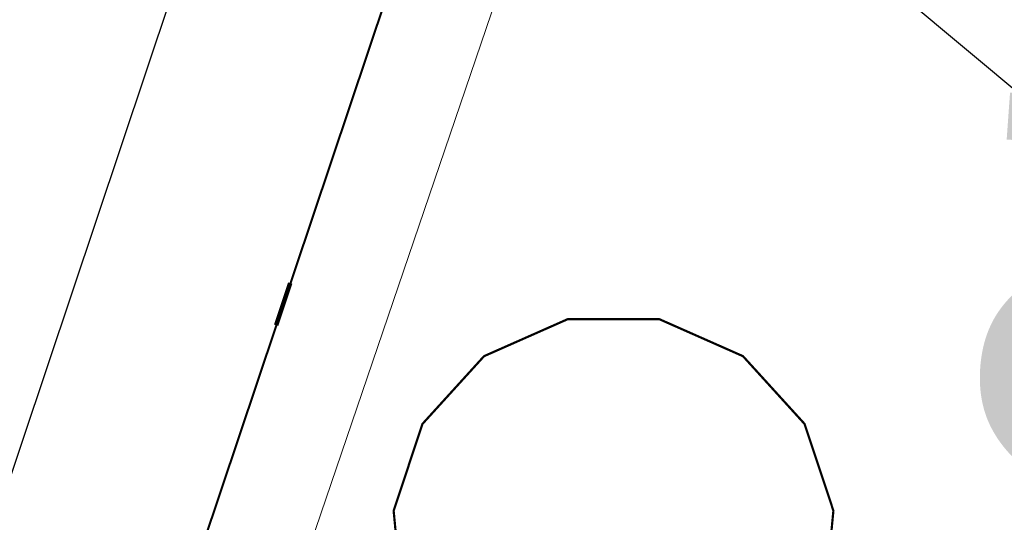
# Model space of a CAD drawing. Header units: metres. Extents: x 6599773 to 13199707, y 5688499 to 11377233.
# Tile 73 of 256: x 6599921.61 to 6599923.84, y 5688753.14 to 5688754.28. Entities that reach past the tile are written whole.
import ezdxf
from ezdxf import colors
from ezdxf.entities.mleader import LeaderData, LeaderLine
from ezdxf.math import Vec2, Vec3

# ---------------------------------------------------------------- set-up
doc = ezdxf.new("R2010")
doc.units = ezdxf.units.M
doc.header["$MEASUREMENT"] = 0
for name, pattern in [('1', [0]), ('9', [1, 0, -1]), ('BTO', [0]), ('BUF', [0]), ('UPT', [0])]:
    doc.linetypes.add(name, pattern=pattern)
doc.layers.get('0').update_dxf_attribs({"linetype": 'CONTINUOUS', "lineweight": 5})
for name, color, linetype, lineweight in [('_kolor chodnik', 50, '1', 0), ('_kolor zjazdy kostka', 7, '1', 0), ('_kolor ścieżka', 10, '1', 0), ('_linie rozgran', 100, '9', 90), ('_opis drzewa', 7, 'BUF', 25), ('_opiskd', 14, 'CONTINUOUS', 15), ('_row', 150, 'CONTINUOUS', 30), ('OTZ_L_1', 7, 'CONTINUOUS', 5), ('UTTPOM_L_0', 30, 'UPT', 9)]:
    doc.layers.add(name, color=color, linetype=linetype, lineweight=lineweight)
doc.layers.add('_kolor jezdnia', color=7, linetype='1', lineweight=0, true_color=0x00dbdb)
doc.layers.add('_podział mój', color=7, linetype='BTO', lineweight=40, true_color=0xdb70ff)
doc.styles.add('opis drzewa', font='ARIALN.TTF', dxfattribs={"width": 0.7, "height": 1.6})
pattern_1 = [(45, (0, 0), (-0.1767766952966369, 0.1767766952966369), []), (135, (0, 0), (-0.1767766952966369, -0.1767766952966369), [])]

# ---------------------------------------------------------------- blocks, each defined once
blk = doc.blocks.new('_Dot')
at = {"color": 0, "linetype": 'ByBlock', "lineweight": -2}
blk.add_line((-0.5, 0), (-1, 0), dxfattribs=at)
at = {"color": 0, "linetype": 'ByBlock', "const_width": 0.5}
blk.add_lwpolyline([(-0.25, 0, 1), (0.25, 0, 1)], format="xyb", close=True, dxfattribs=at)
blk = doc.blocks.new('2_OTZK')
at = {"color": 7, "const_width": 0.005000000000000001}
blk.add_lwpolyline([(-1.372308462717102, -1.335238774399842), (-1.473808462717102, -1.154938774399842), (-1.493508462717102, -0.9491387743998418), (-1.428308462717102, -0.7528387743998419), (-1.289208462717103, -0.5997387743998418), (-1.100108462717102, -0.5160387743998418), (-0.8933084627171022, -0.5160387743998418), (-0.7042084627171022, -0.5997387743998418), (-0.5651084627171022, -0.7528387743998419), (-0.4999084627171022, -0.9491387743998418), (-0.5196084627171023, -1.154938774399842), (-0.6211084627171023, -1.335238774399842)], dxfattribs=at)

msp = doc.modelspace()

# ---------------------------------------------------------------- hatches: boundary and pattern name
at = {"layer": '_kolor chodnik'}
h = msp.add_hatch(dxfattribs=at)
h.set_pattern_fill('ANSI37', color=256, scale=2)
h.set_pattern_definition(pattern_1)
h.paths.add_polyline_path([(6599849.938171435, 5688542.085872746), (6599852.232147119, 5688548.938742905), (6599853.573135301, 5688548.489851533), (6599853.827082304, 5688549.248475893), (6599851.793849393, 5688549.929093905), (6599849.895278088, 5688548.982823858), (6599847.823506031, 5688542.793750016)])
edge = h.paths.add_edge_path()
edge.add_line((6600018.106075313, 5689087.454911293), (6600022.42781917, 5689091.229234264))
edge.add_line((6600022.42781917, 5689091.229234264), (6600020.233254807, 5689093.742094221))
edge.add_line((6600020.233254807, 5689093.742094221), (6600017.159471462, 5689091.057656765))
edge.add_arc((6600023.275194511, 5689085.3851404), 8.341433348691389, 137.1531559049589, 148.8016577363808)
edge.add_line((6600016.140105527, 5689089.706021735), (6600018.106075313, 5689087.454911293))
h.paths.add_polyline_path([(6600038.501784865, 5689187.592294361), (6600037.906968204, 5689187.700586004), (6600037.63829624, 5689186.224843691), (6600038.240083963, 5689186.115282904)])
h.paths.add_polyline_path([(6600069.098302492, 5689360.276020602), (6600068.321239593, 5689360.413462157), (6600068.064048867, 5689358.936495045), (6600068.836639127, 5689358.799546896)])
h.paths.add_polyline_path([(6600082.393785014, 5689362.950258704), (6600082.941124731, 5689366.103121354), (6600081.481377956, 5689366.361351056), (6600080.923159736, 5689363.210828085)])
h.paths.add_polyline_path([(6600074.022236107, 5689388.065861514), (6600072.983907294, 5689388.249860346), (6600072.723374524, 5689386.77253894), (6600073.760538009, 5689386.588865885)])
h.paths.add_polyline_path([(6600105.613104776, 5689486.405659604), (6600106.749499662, 5689489.711933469), (6600105.298891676, 5689490.233346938), (6600104.143487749, 5689486.917306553)], flags=17)
h.paths.add_polyline_path([(6600132.519778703, 5689678.737346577), (6600131.761827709, 5689678.896110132), (6600131.444670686, 5689677.429261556), (6600132.212256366, 5689677.269208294)])
h.paths.add_polyline_path([(6600156.649397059, 5689798.7449027), (6600156.48800471, 5689797.958860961), (6600157.450195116, 5689797.757316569), (6600157.615023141, 5689798.542205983)])
h.paths.add_polyline_path([(6600189.055358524, 5689948.643107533), (6600187.902868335, 5689948.884512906), (6600187.600024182, 5689947.417400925), (6600188.748131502, 5689947.176379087)])
edge = h.paths.add_edge_path()
edge.add_line((6600204.459383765, 5690032.969035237), (6600204.153258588, 5690031.227801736))
edge.add_arc((6600202.328347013, 5690027.299936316), 4.331100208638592, 41.85300125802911, 65.08011549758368, ccw=False)
edge.add_arc((6600032.90393149, 5690051.979071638), 174.020003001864, 352.8070218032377, 353.495463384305)
edge.add_arc((6600202.372679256, 5690027.343587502), 5.999999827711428, 55.12102442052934, 69.64815978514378)
edge = h.paths.add_edge_path()
edge.add_line((6600205.046027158, 5690040.265402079), (6600204.972740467, 5690038.483452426))
edge.add_arc((6600203.986269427, 5690044.401803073), 5.999999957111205, 279.4630688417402, 294.9140560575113)
edge.add_line((6600206.513819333, 5690038.960158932), (6600206.607027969, 5690041.030672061))
edge.add_arc((6600203.986269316, 5690044.401803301), 4.270000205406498, 284.3702444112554, 307.86193139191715, ccw=False)
edge = h.paths.add_edge_path()
edge.add_arc((6600203.547470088, 5690044.558759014), 6.446878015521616, 324.4350091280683, 356.2013368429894, ccw=False)
edge.add_arc((6600203.986269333, 5690044.401803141), 6.00000007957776, 323.2169970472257, 357.4193489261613)
h.paths.add_polyline_path([(6600208.910055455, 5690121.713696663), (6600208.146285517, 5690121.748120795), (6600207.125602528, 5690121.794124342), (6600209.971605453, 5690121.665851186)])
edge = h.paths.add_edge_path()
edge.add_line((6600238.769818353, 5690481.648294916), (6600240.338176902, 5690490.873746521))
edge.add_line((6600240.338176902, 5690490.873746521), (6600241.251295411, 5690510.829461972))
edge.add_line((6600241.251295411, 5690510.829461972), (6600239.524022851, 5690510.928942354))
edge.add_line((6600239.524022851, 5690510.928942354), (6600238.633343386, 5690491.167757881))
edge.add_line((6600238.633343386, 5690491.167757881), (6600234.579716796, 5690467.661262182))
edge.add_line((6600234.579716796, 5690467.661262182), (6600234.449796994, 5690464.966873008))
edge.add_arc((6600242.443669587, 5690464.607462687), 8.00194818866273, 177.4256738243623, 268.2543056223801)
edge.add_line((6600242.199903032, 5690456.609228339), (6600242.216657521, 5690457.359274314))
edge.add_line((6600242.216657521, 5690457.359274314), (6600242.305257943, 5690458.836738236))
edge.add_arc((6600242.444504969, 5690464.607952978), 5.772894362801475, 177.0298084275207, 268.6178439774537, ccw=False)
edge.add_line((6600236.679365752, 5690464.907083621), (6600236.951876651, 5690470.95443634))
edge.add_line((6600236.951876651, 5690470.95443634), (6600238.150786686, 5690478.210832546))
edge.add_line((6600238.150786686, 5690478.210832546), (6600238.769818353, 5690481.648294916))
h.paths.add_polyline_path([(6600238.769818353, 5690481.648294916), (6600238.150786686, 5690478.210832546), (6600239.670056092, 5690477.930590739), (6600240.266710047, 5690481.376366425)], flags=17)
edge = h.paths.add_edge_path()
edge.add_line((6600223.366500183, 5690460.339976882), (6600223.276803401, 5690457.948865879))
edge.add_arc((6600221.105749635, 5690465.64864014), 7.999999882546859, 285.7465040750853, 299.8464885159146)
edge.add_line((6600225.08717264, 5690458.709744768), (6600225.240084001, 5690461.623695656))
edge.add_arc((6600221.105749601, 5690465.648640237), 5.769999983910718, 293.06724420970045, 315.7681070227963, ccw=False)
edge = h.paths.add_edge_path()
edge.add_arc((6600220.025145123, 5690444.676291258), 5.77000016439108, 37.996647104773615, 59.94382588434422, ccw=False)
edge.add_line((6600224.572175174, 5690448.22839199), (6600224.817793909, 5690451.081798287))
edge.add_arc((6600220.025145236, 5690444.676291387), 7.999999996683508, 53.19588653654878, 68.15166733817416)
edge.add_line((6600223.00235276, 5690452.101669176), (6600222.91504296, 5690449.670427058))
edge = h.paths.add_edge_path()
edge.add_arc((6600221.105749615, 5690465.648640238), 7.999999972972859, 328.0222308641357, 357.0132597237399)
edge.add_line((6600229.094882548, 5690465.23180147), (6600229.218816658, 5690467.593604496))
edge.add_line((6600229.218816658, 5690467.593604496), (6600228.218919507, 5690467.645774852))
edge.add_line((6600228.218919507, 5690467.645774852), (6600227.891778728, 5690461.411918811))
h.paths.add_polyline_path([(6600200.980142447, 5690012.236744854), (6600202.31727834, 5690011.956662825), (6600202.522293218, 5690012.935421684), (6600201.182321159, 5690013.216097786)])
h.paths.add_polyline_path([(6600196.457878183, 5689983.98337835), (6600195.202332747, 5689984.246370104), (6600194.899091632, 5689982.777335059), (6600196.150355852, 5689982.515240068)])
edge = h.paths.add_edge_path()
edge.add_line((6600112.305909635, 5689517.99101877), (6600112.691041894, 5689519.807934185))
edge.add_line((6600112.691041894, 5689519.807934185), (6600113.245521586, 5689522.423769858))
edge.add_line((6600113.245521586, 5689522.423769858), (6600111.553124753, 5689522.782507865))
edge.add_line((6600111.553124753, 5689522.782507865), (6600107.405864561, 5689503.217226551))
edge.add_line((6600107.405864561, 5689503.217226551), (6600099.494506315, 5689480.361667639))
edge.add_line((6600099.494506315, 5689480.361667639), (6600099.182814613, 5689478.891218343))
edge.add_arc((6600107.008997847, 5689477.232359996), 8.000059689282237, 168.0325629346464, 257.7529108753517)
edge.add_line((6600105.311960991, 5689469.414366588), (6600105.784990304, 5689471.593619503))
edge.add_arc((6600107.008927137, 5689477.232314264), 5.769999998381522, 168.0321375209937, 257.7533362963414, ccw=False)
edge.add_line((6600101.364343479, 5689478.42879883), (6600101.647245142, 5689479.76342708))
edge.add_line((6600101.647245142, 5689479.76342708), (6600104.143487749, 5689486.917306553))
edge.add_line((6600104.143487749, 5689486.917306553), (6600105.298891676, 5689490.233346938))
edge.add_line((6600105.298891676, 5689490.233346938), (6600108.240043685, 5689498.809726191))
edge.add_line((6600108.240043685, 5689498.809726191), (6600112.305909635, 5689517.99101877))
h.paths.add_polyline_path([(6600136.009573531, 5689645.499114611), (6600138.333647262, 5689645.012304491), (6600138.661671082, 5689646.578318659), (6600134.869459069, 5689647.372651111)])
at = {"layer": '_kolor jezdnia'}
h = msp.add_hatch(dxfattribs=at)
h.set_pattern_fill('ANSI37', color=256, scale=2.2)
h.set_pattern_definition([(311.9999999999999, (0, 0), (0.2043648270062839, 0.1840109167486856), []), (41.99999999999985, (0, 0), (-0.1840109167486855, 0.2043648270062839), [])])
edge = h.paths.add_edge_path()
edge.add_line((6599833.066047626, 5688539.933393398), (6599850.649511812, 5688527.983462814))
edge.add_arc((6599857.337592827, 5688536.653968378), 10.95025544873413, 169.5012687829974, 232.3548431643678, ccw=False)
edge.add_arc((6599858.085851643, 5688536.618142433), 11.69295282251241, 162.2507788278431, 169.9967502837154, ccw=False)
edge.add_line((6599846.949484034, 5688540.182754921), (6599847.823506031, 5688542.793750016))
edge.add_line((6599847.823506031, 5688542.793750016), (6599849.895278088, 5688548.982823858))
edge.add_line((6599849.895278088, 5688548.982823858), (6599852.434748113, 5688556.56906746))
edge.add_line((6599852.434748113, 5688556.56906746), (6599928.48625871, 5688783.760284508))
edge.add_line((6599928.48625871, 5688783.760284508), (6599931.025728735, 5688791.34652811))
edge.add_line((6599931.025728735, 5688791.34652811), (6599996.657773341, 5688987.411326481))
edge.add_line((6599996.657773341, 5688987.411326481), (6599999.197243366, 5688994.997570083))
edge.add_line((6599999.197243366, 5688994.997570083), (6600021.930100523, 5689062.908193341))
edge.add_line((6600021.930100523, 5689062.908193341), (6600017.620224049, 5689067.371531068))
edge.add_line((6600017.620224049, 5689067.371531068), (6600016.714558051, 5689064.654078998))
edge.add_line((6600016.714558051, 5689064.654078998), (6600012.423620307, 5689051.835617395))
edge.add_line((6600012.423620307, 5689051.835617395), (6600009.884150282, 5689044.249373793))
edge.add_line((6600009.884150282, 5689044.249373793), (6599977.53516164, 5688947.612159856))
edge.add_line((6599977.53516164, 5688947.612159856), (6599974.995691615, 5688940.025916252))
edge.add_line((6599974.995691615, 5688940.025916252), (6599942.096912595, 5688841.746295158))
edge.add_line((6599942.096912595, 5688841.746295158), (6599939.557442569, 5688834.160051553))
edge.add_line((6599939.557442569, 5688834.160051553), (6599882.679288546, 5688664.246042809))
edge.add_line((6599882.679288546, 5688664.246042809), (6599880.139818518, 5688656.659799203))
edge.add_line((6599880.139818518, 5688656.659799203), (6599852.464543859, 5688573.984527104))
edge.add_line((6599852.464543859, 5688573.984527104), (6599842.470137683, 5688544.127903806))
edge.add_arc((6599835.706422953, 5688546.652910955), 7.219660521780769, 248.54809133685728, 339.52856074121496, ccw=False)
h.paths.add_polyline_path([(6600044.653202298, 5689172.271628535), (6600046.276244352, 5689181.431901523), (6600047.759199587, 5689189.801539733), (6600051.0603021, 5689208.432603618), (6600052.368792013, 5689215.817578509), (6600054.808584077, 5689229.587499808), (6600056.11707399, 5689236.972474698), (6600057.346666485, 5689243.912161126), (6600058.655146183, 5689251.297078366), (6600058.831439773, 5689252.292060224), (6600060.098987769, 5689259.445963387), (6600060.139929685, 5689259.677035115), (6600061.407468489, 5689266.830886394), (6600072.329030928, 5689328.470998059), (6600073.637511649, 5689335.855921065), (6600077.337304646, 5689356.73715072), (6600078.820259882, 5689365.106788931), (6600081.142794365, 5689378.214921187), (6600082.53851694, 5689386.092227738), (6600095.187867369, 5689457.483787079), (6600091.082877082, 5689465.8405575), (6600089.043088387, 5689454.328211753), (6600087.870641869, 5689447.711051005), (6600087.560133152, 5689445.958573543), (6600086.562151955, 5689440.326076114), (6600082.433200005, 5689417.022719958), (6600080.95024477, 5689408.65308175), (6600077.202698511, 5689387.502337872), (6600075.719743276, 5689379.132699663), (6600073.469199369, 5689366.430874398), (6600071.986244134, 5689358.061236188), (6600069.986864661, 5689346.776955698), (6600068.591142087, 5689338.899649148), (6600065.559290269, 5689321.78820693), (6600064.163567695, 5689313.91090038), (6600059.719426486, 5689288.828650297), (6600058.323703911, 5689280.951343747), (6600057.563846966, 5689276.662793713), (6600056.168124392, 5689268.785487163), (6600054.804920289, 5689261.091711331), (6600053.409197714, 5689253.214404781), (6600053.264817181, 5689252.399536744), (6600051.869094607, 5689244.522230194), (6600051.183555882, 5689240.653124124), (6600049.787833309, 5689232.775817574), (6600046.593849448, 5689214.749319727), (6600045.198126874, 5689206.872013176), (6600044.41754409, 5689202.466488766), (6600042.934588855, 5689194.096850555), (6600036.429952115, 5689157.38538759), (6600034.94699688, 5689149.01574938), (6600030.579776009, 5689124.367629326), (6600027.529365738, 5689107.151445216), (6600024.895072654, 5689094.014582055), (6600030.583685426, 5689094.264316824), (6600032.945013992, 5689106.191885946), (6600043.170247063, 5689163.901990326)])
edge = h.paths.add_edge_path()
edge.add_line((6600111.106812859, 5689535.144351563), (6600111.256844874, 5689535.85214863))
edge.add_line((6600111.256844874, 5689535.85214863), (6600112.915748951, 5689543.678261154))
edge.add_line((6600112.915748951, 5689543.678261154), (6600117.304772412, 5689564.384094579))
edge.add_line((6600117.304772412, 5689564.384094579), (6600119.067357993, 5689572.699339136))
edge.add_line((6600119.067357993, 5689572.699339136), (6600120.087667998, 5689577.512794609))
edge.add_line((6600120.087667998, 5689577.512794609), (6600121.64289057, 5689584.849775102))
edge.add_line((6600121.64289057, 5689584.849775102), (6600128.436769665, 5689616.900852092))
edge.add_line((6600128.436769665, 5689616.900852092), (6600129.991992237, 5689624.237832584))
edge.add_line((6600129.991992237, 5689624.237832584), (6600132.660554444, 5689636.827148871))
edge.add_line((6600132.660554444, 5689636.827148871), (6600133.208838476, 5689639.444704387))
edge.add_line((6600133.208838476, 5689639.444704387), (6600134.848957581, 5689647.274775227))
edge.add_line((6600134.848957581, 5689647.274775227), (6600138.97649476, 5689666.979995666))
edge.add_line((6600138.97649476, 5689666.979995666), (6600140.51410642, 5689674.320687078))
edge.add_line((6600140.51410642, 5689674.320687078), (6600145.209128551, 5689696.735129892))
edge.add_line((6600145.209128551, 5689696.735129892), (6600146.746740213, 5689704.075821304))
edge.add_line((6600146.746740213, 5689704.075821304), (6600151.462308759, 5689726.588354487))
edge.add_line((6600151.462308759, 5689726.588354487), (6600152.999920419, 5689733.929045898))
edge.add_line((6600152.999920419, 5689733.929045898), (6600155.244070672, 5689744.642813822))
edge.add_line((6600155.244070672, 5689744.642813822), (6600156.781682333, 5689751.983505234))
edge.add_line((6600156.781682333, 5689751.983505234), (6600161.635515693, 5689775.156126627))
edge.add_line((6600161.635515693, 5689775.156126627), (6600163.378142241, 5689783.475576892))
edge.add_line((6600163.378142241, 5689783.475576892), (6600163.850769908, 5689785.731942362))
edge.add_line((6600163.850769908, 5689785.731942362), (6600167.028500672, 5689800.90270461))
edge.add_line((6600167.028500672, 5689800.90270461), (6600179.490888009, 5689860.399222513))
edge.add_line((6600179.490888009, 5689860.399222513), (6600181.233514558, 5689868.718672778))
edge.add_line((6600181.233514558, 5689868.718672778), (6600181.84713393, 5689871.648144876))
edge.add_line((6600181.84713393, 5689871.648144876), (6600183.38474559, 5689878.988836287))
edge.add_line((6600183.38474559, 5689878.988836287), (6600184.935818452, 5689886.393792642))
edge.add_line((6600184.935818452, 5689886.393792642), (6600186.575937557, 5689894.223863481))
edge.add_line((6600186.575937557, 5689894.223863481), (6600194.051338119, 5689929.912074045))
edge.add_line((6600194.051338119, 5689929.912074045), (6600195.691457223, 5689937.742144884))
edge.add_line((6600195.691457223, 5689937.742144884), (6600202.915799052, 5689972.231779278))
edge.add_line((6600202.915799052, 5689972.231779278), (6600204.555918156, 5689980.061850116))
edge.add_line((6600204.555918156, 5689980.061850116), (6600206.062781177, 5689987.255744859))
edge.add_line((6600206.062781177, 5689987.255744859), (6600207.702900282, 5689995.085815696))
edge.add_line((6600207.702900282, 5689995.085815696), (6600210.232559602, 5690007.162628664))
edge.add_line((6600210.232559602, 5690007.162628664), (6600211.694938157, 5690014.144150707))
edge.add_arc((6600028.177652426, 5690052.584442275), 187.5000004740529, 348.1696294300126, 357.4195276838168)
edge.add_line((6600215.487522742, 5690044.142720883), (6600208.310270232, 5690026.480446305))
edge.add_arc((6600032.903933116, 5690051.97907145), 177.2500013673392, 348.1696294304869, 351.7289130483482, ccw=False)
edge.add_line((6600206.38894146, 5690015.640182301), (6600205.966941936, 5690013.625519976))
edge.add_line((6600205.966941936, 5690013.625519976), (6600204.326822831, 5690005.795449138))
edge.add_line((6600204.326822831, 5690005.795449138), (6600197.076961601, 5689971.183982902))
edge.add_line((6600197.076961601, 5689971.183982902), (6600195.334335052, 5689962.864532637))
edge.add_line((6600195.334335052, 5689962.864532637), (6600193.44722506, 5689953.855305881))
edge.add_line((6600193.44722506, 5689953.855305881), (6600191.909227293, 5689946.512771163))
edge.add_line((6600191.909227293, 5689946.512771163), (6600185.49684423, 5689915.899498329))
edge.add_line((6600185.49684423, 5689915.899498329), (6600183.856521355, 5689908.068454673))
edge.add_line((6600183.856521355, 5689908.068454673), (6600182.066605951, 5689899.523243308))
edge.add_line((6600182.066605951, 5689899.523243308), (6600180.32407057, 5689891.204228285))
edge.add_line((6600180.32407057, 5689891.204228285), (6600174.320344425, 5689862.541919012))
edge.add_line((6600174.320344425, 5689862.541919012), (6600172.577809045, 5689854.222903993))
edge.add_line((6600172.577809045, 5689854.222903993), (6600163.663810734, 5689811.666703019))
edge.add_line((6600163.663810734, 5689811.666703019), (6600162.023782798, 5689803.837067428))
edge.add_line((6600162.023782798, 5689803.837067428), (6600160.924220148, 5689798.587659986))
edge.add_line((6600160.924220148, 5689798.587659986), (6600159.279208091, 5689790.734229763))
edge.add_line((6600159.279208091, 5689790.734229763), (6600157.107250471, 5689780.365115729))
edge.add_line((6600157.107250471, 5689780.365115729), (6600155.462238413, 5689772.511685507))
edge.add_line((6600155.462238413, 5689772.511685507), (6600153.380318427, 5689762.572418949))
edge.add_line((6600153.380318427, 5689762.572418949), (6600151.735124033, 5689754.718118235))
edge.add_line((6600151.735124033, 5689754.718118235), (6600148.586504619, 5689739.686336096))
edge.add_line((6600148.586504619, 5689739.686336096), (6600146.885007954, 5689731.563243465))
edge.add_line((6600146.885007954, 5689731.563243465), (6600141.75088822, 5689707.052510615))
edge.add_line((6600141.75088822, 5689707.052510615), (6600140.110896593, 5689699.223048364))
edge.add_line((6600140.110896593, 5689699.223048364), (6600133.483561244, 5689667.583574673))
edge.add_line((6600133.483561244, 5689667.583574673), (6600131.860394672, 5689659.834436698))
edge.add_line((6600131.860394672, 5689659.834436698), (6600131.740984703, 5689659.26436315))
edge.add_line((6600131.740984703, 5689659.26436315), (6600130.117814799, 5689651.515209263))
edge.add_line((6600130.117814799, 5689651.515209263), (6600127.278733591, 5689637.961189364))
edge.add_line((6600127.278733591, 5689637.961189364), (6600126.924568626, 5689636.290366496))
edge.add_line((6600126.924568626, 5689636.290366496), (6600125.166244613, 5689627.995226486))
edge.add_line((6600125.166244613, 5689627.995226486), (6600118.009503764, 5689594.232298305))
edge.add_line((6600118.009503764, 5689594.232298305), (6600116.251179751, 5689585.937158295))
edge.add_line((6600116.251179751, 5689585.937158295), (6600113.665314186, 5689573.737975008))
edge.add_line((6600113.665314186, 5689573.737975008), (6600111.898534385, 5689565.402943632))
edge.add_line((6600111.898534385, 5689565.402943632), (6600104.889982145, 5689532.33911599))
edge.add_line((6600104.889982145, 5689532.33911599), (6600103.226635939, 5689524.492047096))
edge.add_line((6600103.226635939, 5689524.492047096), (6600096.623876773, 5689493.342605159))
edge.add_line((6600096.623876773, 5689493.342605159), (6600094.968986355, 5689485.53542763))
edge.add_line((6600094.968986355, 5689485.53542763), (6600094.300101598, 5689482.379870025))
edge.add_line((6600094.300101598, 5689482.379870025), (6600099.182814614, 5689478.891218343))
edge.add_line((6600099.182814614, 5689478.891218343), (6600099.494506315, 5689480.361667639))
edge.add_line((6600099.494506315, 5689480.361667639), (6600111.106812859, 5689535.144351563))
edge = h.paths.add_edge_path()
edge.add_arc((6600239.213891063, 5690851.4003676), 10.0000000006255, -2.8342403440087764, 76.13703556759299, ccw=False)
edge.add_line((6600249.201658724, 5690850.905901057), (6600249.082723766, 5690848.503524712))
edge.add_line((6600249.082723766, 5690848.503524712), (6600247.016487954, 5690806.767468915))
edge.add_line((6600247.016487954, 5690806.767468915), (6600246.092398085, 5690789.152178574))
edge.add_line((6600246.092398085, 5690789.152178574), (6600233.768116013, 5690572.015170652))
edge.add_line((6600233.768116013, 5690572.015170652), (6600228.959056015, 5690465.29620206))
edge.add_line((6600228.959056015, 5690465.29620206), (6600234.588724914, 5690465.017134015))
edge.add_line((6600234.588724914, 5690465.017134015), (6600239.26254019, 5690571.767576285))
edge.add_line((6600239.26254019, 5690571.767576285), (6600252.505038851, 5690806.400146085))
edge.add_line((6600252.505038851, 5690806.400146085), (6600254.569211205, 5690848.094521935))
edge.add_arc((6600262.559425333, 5690847.6989487), 7.999999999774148, 76.13703557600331, 177.1657596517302, ccw=False)
edge.add_line((6600264.476229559, 5690855.465921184), (6600241.609896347, 5690861.109083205))
edge = h.paths.add_edge_path()
edge.add_line((6600250.031475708, 5690451.625307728), (6600250.231741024, 5690455.772579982))
edge.add_line((6600250.231741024, 5690455.772579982), (6600246.257763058, 5690456.417303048))
edge.add_line((6600246.257763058, 5690456.417303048), (6600242.171761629, 5690456.61060902))
edge.add_arc((6600242.563100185, 5690464.586983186), 7.985968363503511, 176.9123644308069, 267.1911945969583, ccw=False)
edge.add_line((6600234.588724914, 5690465.017134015), (6600228.959056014, 5690465.29620206))
edge.add_arc((6600220.965133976, 5690465.657286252), 8.002072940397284, 267.8289300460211, 357.413716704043, ccw=False)
edge.add_line((6600220.661989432, 5690457.660957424), (6600212.406915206, 5690458.119572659))
edge.add_line((6600212.406915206, 5690458.119572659), (6600208.431872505, 5690457.817501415))
edge.add_line((6600208.431872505, 5690457.817501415), (6600208.233912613, 5690454.548331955))
edge.add_line((6600208.233912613, 5690454.548331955), (6600212.129565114, 5690453.127270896))
edge.add_line((6600212.129565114, 5690453.127270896), (6600218.640548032, 5690452.76554962))
edge.add_line((6600218.640548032, 5690452.76554962), (6600216.486747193, 5690452.885205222))
edge.add_line((6600216.486747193, 5690452.885205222), (6600220.46890539, 5690452.663974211))
edge.add_arc((6600220.025145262, 5690444.676291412), 7.999999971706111, -0.3386579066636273, 86.8201700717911, ccw=False)
edge.add_line((6600228.025005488, 5690444.629006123), (6600227.803602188, 5690439.649256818))
edge.add_line((6600227.803602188, 5690439.649256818), (6600226.885525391, 5690435.936828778))
edge.add_line((6600226.885525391, 5690435.936828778), (6600225.534849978, 5690405.967249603))
edge.add_line((6600225.534849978, 5690405.967249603), (6600226.115199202, 5690402.187514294))
edge.add_line((6600226.115199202, 5690402.187514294), (6600213.445139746, 5690121.008786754))
edge.add_line((6600213.445139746, 5690121.008786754), (6600213.352800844, 5690118.960058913))
edge.add_line((6600213.352800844, 5690118.960058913), (6600209.980184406, 5690044.131649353))
edge.add_arc((6600203.986269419, 5690044.401803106), 5.999999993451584, 257.4162346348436, 357.41934921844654, ccw=False)
edge.add_line((6600202.679069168, 5690038.545931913), (6600201.589735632, 5690033.666039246))
edge.add_line((6600201.589735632, 5690033.666039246), (6600203.67987942, 5690033.199458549))
edge.add_arc((6600202.372679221, 5690027.343587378), 5.999999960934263, -8.27108729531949, 77.41623506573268, ccw=False)
edge.add_line((6600208.310270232, 5690026.480446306), (6600215.487522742, 5690044.142720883))
edge.add_line((6600215.487522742, 5690044.142720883), (6600216.199687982, 5690059.944661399))
edge.add_line((6600216.199687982, 5690059.944661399), (6600216.537356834, 5690067.437056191))
edge.add_line((6600216.537356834, 5690067.437056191), (6600223.893528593, 5690230.66011469))
edge.add_line((6600223.893528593, 5690230.66011469), (6600224.231197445, 5690238.152509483))
edge.add_line((6600224.231197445, 5690238.152509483), (6600233.507835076, 5690443.987992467))
edge.add_arc((6600241.499722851, 5690443.627812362), 7.999999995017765, 87.29208981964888, 177.4195277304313, ccw=False)
edge.add_line((6600241.877677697, 5690451.618879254), (6600246.021541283, 5690451.422886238))
edge.add_line((6600246.021541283, 5690451.422886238), (6600246.427694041, 5690451.443388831))
edge.add_line((6600246.427694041, 5690451.443388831), (6600246.793970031, 5690451.461878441))
edge.add_line((6600246.793970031, 5690451.461878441), (6600250.031475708, 5690451.625307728))
edge = h.paths.add_edge_path()
edge.add_line((6600007.33756506, 5689086.20374581), (6600006.980466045, 5689080.740822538))
edge.add_line((6600006.980466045, 5689080.740822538), (6600007.229745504, 5689080.720859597))
edge.add_line((6600007.229745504, 5689080.720859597), (6600008.093335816, 5689080.601653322))
edge.add_line((6600008.093335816, 5689080.601653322), (6600008.702681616, 5689080.53831051))
edge.add_arc((6600008.140193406, 5689070.554142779), 9.999999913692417, -18.557800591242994, 86.77547804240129, ccw=False)
edge.add_line((6600017.620224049, 5689067.371531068), (6600021.930100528, 5689062.908193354))
edge.add_arc((6599734.83819726, 5689159.011261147), 302.7499967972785, 341.4922000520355, 343.8640860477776)
edge.add_arc((6600034.895369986, 5689072.315877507), 9.581213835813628, 98.63328270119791, 164.5273290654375, ccw=False)
edge.add_line((6600033.457137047, 5689081.788529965), (6600033.832640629, 5689081.798737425))
edge.add_line((6600033.832640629, 5689081.798737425), (6600034.422462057, 5689082.05700874))
edge.add_line((6600034.422462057, 5689082.05700874), (6600036.833623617, 5689082.139040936))
edge.add_line((6600036.833623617, 5689082.139040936), (6600036.730225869, 5689087.148851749))
edge.add_line((6600036.730225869, 5689087.148851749), (6600036.579860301, 5689087.134303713))
edge.add_arc((6600036.479565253, 5689093.136286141), 6.002820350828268, 169.1687651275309, 270.9573417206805, ccw=False)
edge.add_line((6600030.583685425, 5689094.264316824), (6600024.895072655, 5689094.014582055))
edge.add_arc((6600015.200558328, 5689096.162123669), 9.929528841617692, 271.0943432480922, 347.5094668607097, ccw=False)
edge.add_arc((6600014.909438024, 5689089.646776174), 3.446070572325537, 264.4236009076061, 278.0194998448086, ccw=False)
edge.add_line((6600014.574573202, 5689086.217014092), (6600014.299554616, 5689086.232508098))
edge.add_line((6600014.299554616, 5689086.232508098), (6600010.474232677, 5689086.448019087))
edge.add_line((6600010.474232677, 5689086.448019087), (6600007.33756506, 5689086.20374581))
edge = h.paths.add_edge_path()
edge.add_line((6600105.490725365, 5689463.953528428), (6600106.927559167, 5689464.047234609))
edge.add_line((6600106.927559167, 5689464.047234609), (6600107.835, 5689468.66))
edge.add_line((6600107.835, 5689468.66), (6600105.311960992, 5689469.414366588))
edge.add_arc((6600107.008997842, 5689477.232359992), 8.000059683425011, 168.0325628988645, 257.7529109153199, ccw=False)
edge.add_line((6600099.182814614, 5689478.891218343), (6600094.300101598, 5689482.379870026))
edge.add_arc((6600586.245114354, 5689378.10423892), 502.8750369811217, 168.032376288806, 169.9522165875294)
edge.add_line((6600091.082877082, 5689465.8405575), (6600095.187867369, 5689457.483787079))
edge.add_arc((6600103.06517392, 5689456.088064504), 8.000000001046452, 77.7533362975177, 169.9524553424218, ccw=False)
edge.add_line((6600104.762140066, 5689463.906012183), (6600105.490725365, 5689463.953528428))
at = {"layer": '_kolor zjazdy kostka'}
h = msp.add_hatch(dxfattribs=at)
h.set_pattern_fill('ANSI37', color=256, scale=2)
h.set_pattern_definition(pattern_1)
h.paths.add_polyline_path([(6600244.137440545, 5690813.934732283), (6600242.369522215, 5690814.022127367), (6600242.097568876, 5690808.528921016), (6600243.865482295, 5690808.44142671)])
h.paths.add_polyline_path([(6600247.012128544, 5690806.679412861), (6600247.44273645, 5690815.377295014), (6600247.393289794, 5690814.378518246), (6600247.113277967, 5690808.722537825)])
h.paths.add_polyline_path([(6600242.297085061, 5690788.088808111), (6600240.958726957, 5690788.155683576), (6600240.648818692, 5690782.664569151), (6600241.987258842, 5690782.599147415)])
h.paths.add_polyline_path([(6600245.558275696, 5690780.919298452), (6600246.037231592, 5690789.405686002), (6600244.985820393, 5690788.453468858), (6600244.612601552, 5690781.981345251)])
h.paths.add_polyline_path([(6600241.348405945, 5690723.711515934), (6600242.272017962, 5690722.691689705), (6600242.749709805, 5690731.155680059), (6600241.698138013, 5690730.203317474), (6600241.472690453, 5690726.27550499)])
h.paths.add_polyline_path([(6600225.772794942, 5690394.589141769), (6600224.731429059, 5690393.637598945), (6600224.461246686, 5690387.644646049), (6600225.412923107, 5690386.603142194)])
h.paths.add_polyline_path([(6600223.012390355, 5690333.280720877), (6600223.372595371, 5690341.272607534), (6600222.32835346, 5690340.318436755), (6600222.058239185, 5690334.324941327)])
h.paths.add_polyline_path([(6600215.496388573, 5690166.390602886), (6600215.856593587, 5690174.382489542), (6600214.812834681, 5690173.428760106), (6600214.542018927, 5690167.435062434)])
h.paths.add_polyline_path([(6600212.446537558, 5690121.053392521), (6600213.399499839, 5690120.010473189), (6600213.788744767, 5690128.503024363), (6600212.745135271, 5690127.54943145)])
h.paths.add_polyline_path([(6600209.977420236, 5690121.665589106), (6600210.225142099, 5690127.162117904), (6600207.346107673, 5690127.291879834), (6600207.119593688, 5690121.794395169)])
h.paths.add_polyline_path([(6600207.950178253, 5690070.725854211), (6600204.880846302, 5690070.828947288), (6600204.643784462, 5690065.333808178), (6600207.702521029, 5690065.204598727)])
h.paths.add_polyline_path([(6600200.981479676, 5690012.236464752), (6600199.969248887, 5690007.339980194), (6600201.282587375, 5690007.064882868), (6600202.31726072, 5690011.956666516)])
h.paths.add_polyline_path([(6600193.613960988, 5689970.406358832), (6600192.398010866, 5689970.660657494), (6600191.286205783, 5689965.274578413), (6600192.486379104, 5689965.023185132)])
h.paths.add_polyline_path([(6600189.061271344, 5689948.671423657), (6600189.984133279, 5689953.050774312), (6600188.818902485, 5689953.32186217), (6600187.908781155, 5689948.91282903)])
h.paths.add_polyline_path([(6600180.976201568, 5689915.317449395), (6600179.952861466, 5689910.421322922), (6600181.008474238, 5689910.200199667), (6600182.033843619, 5689915.09540201)])
h.paths.add_polyline_path([(6600176.508279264, 5689893.538690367), (6600177.476023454, 5689893.335973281), (6600178.603605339, 5689898.719146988), (6600177.636002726, 5689898.922290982)])
h.paths.add_polyline_path([(6600179.28182965, 5689859.401159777), (6600180.522246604, 5689860.211927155), (6600181.057490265, 5689860.561775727), (6600183.598022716, 5689860.029600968), (6600184.726606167, 5689865.412570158), (6600182.186324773, 5689865.943033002), (6600181.604764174, 5689866.832779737), (6600181.024456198, 5689867.720610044)])
h.paths.add_polyline_path([(6600160.20081012, 5689810.862606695), (6600159.232772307, 5689811.065842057), (6600158.207991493, 5689806.171529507), (6600159.17573568, 5689805.968812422)])
h.paths.add_polyline_path([(6600156.493917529, 5689797.987177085), (6600155.463416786, 5689793.068691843), (6600156.431160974, 5689792.865974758), (6600157.461419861, 5689797.784520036)])
edge = h.paths.add_edge_path()
edge.add_arc((6600173.111981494, 5689800.679690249), 5.999999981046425, 204.6731153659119, 239.5411154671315, ccw=False)
edge.add_arc((6600173.162096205, 5689800.685330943), 6.047914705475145, 168.3203586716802, 204.5234866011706, ccw=False)
edge.add_line((6600167.239404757, 5689801.909666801), (6600163.65166784, 5689784.781499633))
edge.add_arc((6600169.524220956, 5689783.551410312), 5.999999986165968, 139.2146049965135, 168.1696294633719, ccw=False)
edge.add_arc((6600169.524220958, 5689783.551410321), 5.999999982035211, 96.80962310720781, 139.2146050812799, ccw=False)
edge.add_line((6600168.81279652, 5689789.509083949), (6600170.070461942, 5689795.507731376))
h.paths.add_polyline_path([(6600163.526364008, 5689776.866746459), (6600166.051243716, 5689776.337874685), (6600167.179826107, 5689781.720838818), (6600164.653945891, 5689782.24992016), (6600163.941148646, 5689783.340449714), (6600163.493329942, 5689784.025580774), (6600161.750703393, 5689775.706130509), (6600162.438017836, 5689776.155376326)])
h.paths.add_polyline_path([(6600152.614191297, 5689774.643430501), (6600153.639138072, 5689779.536616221), (6600152.646757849, 5689779.74492896), (6600151.646447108, 5689774.846147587)])
h.paths.add_polyline_path([(6600150.121074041, 5689767.466820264), (6600148.177624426, 5689758.167954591), (6600149.115997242, 5689757.971390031), (6600151.066362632, 5689767.268392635)])
h.paths.add_polyline_path([(6600142.970741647, 5689739.332500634), (6600141.888449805, 5689734.142420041), (6600144.036614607, 5689733.695518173), (6600145.123068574, 5689738.882330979)])
h.paths.add_polyline_path([(6600136.256357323, 5689701.052153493), (6600137.154085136, 5689700.864096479), (6600138.287960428, 5689706.274871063), (6600137.38649247, 5689706.464182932)])
h.paths.add_polyline_path([(6600130.081494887, 5689667.099389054), (6600129.212847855, 5689667.281639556), (6600128.083282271, 5689661.898895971), (6600128.953953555, 5689661.716447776)])
h.paths.add_polyline_path([(6600128.397394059, 5689659.030340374), (6600127.554144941, 5689659.207226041), (6600126.493408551, 5689653.810049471), (6600127.269860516, 5689653.647397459)])
h.paths.add_polyline_path([(6600134.990411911, 5689640.633636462), (6600137.30714639, 5689640.148363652), (6600138.339560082, 5689645.040620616), (6600136.015486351, 5689645.500958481), (6600135.435178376, 5689646.388788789), (6600134.8548704, 5689647.276619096), (6600133.214751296, 5689639.446548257), (6600134.102581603, 5689640.026856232)])
h.paths.add_polyline_path([(6600122.164164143, 5689634.294831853), (6600121.024067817, 5689628.914244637), (6600122.015114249, 5689628.705875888), (6600123.155614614, 5689634.086346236)])
h.paths.add_polyline_path([(6600114.542075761, 5689593.450769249), (6600113.493359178, 5689593.398339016), (6600112.364315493, 5689588.045694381), (6600113.29076438, 5689587.547532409)])
h.paths.add_polyline_path([(6600110.194543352, 5689572.941097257), (6600109.207819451, 5689573.148880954), (6600108.06771793, 5689567.768269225), (6600109.050143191, 5689567.53521504)])
h.paths.add_polyline_path([(6600119.083213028, 5689565.540446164), (6600119.089125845, 5689565.542290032), (6600121.462438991, 5689565.065690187), (6600122.598093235, 5689570.447168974), (6600120.229622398, 5689570.949214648), (6600119.651446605, 5689571.8119627), (6600119.073270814, 5689572.72765526), (6600117.310757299, 5689564.412754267)])
h.paths.add_polyline_path([(6600101.698666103, 5689532.937884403), (6600100.730666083, 5689533.141679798), (6600099.694214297, 5689528.250234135), (6600100.669121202, 5689528.045267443)])
h.paths.add_polyline_path([(6600094.06402112, 5689496.827028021), (6600093.080194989, 5689497.033910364), (6600092.036590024, 5689492.143967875), (6600093.038865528, 5689491.933250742)])
h.paths.add_polyline_path([(6600083.709836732, 5689453.749808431), (6600082.738586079, 5689448.336231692), (6600084.647281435, 5689448.027407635), (6600085.606840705, 5689453.416583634)])
h.paths.add_polyline_path([(6600084.434394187, 5689446.825895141), (6600083.731191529, 5689446.921126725), (6600082.928047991, 5689442.491821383), (6600083.649300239, 5689442.394910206)])
h.paths.add_polyline_path([(6600078.04194071, 5689410.721110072), (6600078.996952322, 5689416.137564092), (6600078.0548333, 5689416.304853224), (6600077.111232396, 5689410.886043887)])
h.paths.add_polyline_path([(6600072.911565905, 5689386.768652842), (6600071.96046622, 5689381.312635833), (6600072.800073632, 5689381.163221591), (6600073.76645083, 5689386.590709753)])
h.paths.add_polyline_path([(6600082.887400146, 5689379.432062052), (6600085.278102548, 5689379.034943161), (6600086.160383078, 5689383.956496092), (6600083.759726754, 5689384.355378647), (6600083.152078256, 5689385.224725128), (6600082.544429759, 5689386.094071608), (6600081.148707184, 5689378.216765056), (6600082.018053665, 5689378.824413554)])
h.paths.add_polyline_path([(6600080.731401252, 5689363.247695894), (6600080.041469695, 5689363.369939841), (6600079.433821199, 5689364.239286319), (6600078.8261727, 5689365.108632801), (6600077.343217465, 5689356.73899459), (6600078.212563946, 5689357.346643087), (6600079.081910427, 5689357.954291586), (6600081.429189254, 5689357.564866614), (6600082.388748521, 5689362.980514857)])
h.paths.add_polyline_path([(6600069.104215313, 5689360.304336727), (6600070.063917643, 5689365.720487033), (6600069.2708267, 5689365.861009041), (6600068.327152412, 5689360.441778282)])
h.paths.add_polyline_path([(6600066.55061698, 5689345.891799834), (6600065.546169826, 5689346.069805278), (6600064.677796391, 5689341.145792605), (6600065.678290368, 5689340.968483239)])
h.paths.add_polyline_path([(6600061.138656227, 5689321.077501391), (6600060.270282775, 5689316.15348863), (6600061.250715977, 5689315.979734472), (6600062.127590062, 5689320.902245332)])
h.paths.add_polyline_path([(6600055.325252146, 5689288.11325564), (6600054.456878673, 5689283.189242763), (6600055.410852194, 5689283.020177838), (6600056.28317863, 5689287.917022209)])
h.paths.add_polyline_path([(6600048.045675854, 5689182.819289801), (6600050.371939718, 5689182.407116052), (6600051.314445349, 5689187.67761207), (6600048.980409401, 5689188.064690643), (6600048.372760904, 5689188.934037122), (6600047.765112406, 5689189.803383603), (6600046.306982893, 5689181.603992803), (6600046.972918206, 5689182.069462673)])
h.paths.add_polyline_path([(6600040.943690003, 5689201.374141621), (6600039.339175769, 5689201.66987967), (6600038.429882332, 5689196.244216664), (6600039.984130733, 5689195.958493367)])
h.paths.add_polyline_path([(6600032.993704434, 5689156.473759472), (6600032.278185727, 5689156.600537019), (6600031.299242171, 5689151.188930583), (6600032.034145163, 5689151.058111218)])
h.paths.add_polyline_path([(6600026.309179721, 5689123.603833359), (6600025.417362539, 5689118.683970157), (6600026.271201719, 5689118.532684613), (6600027.143528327, 5689123.456001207)])
h.paths.add_polyline_path([(6600013.302986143, 5689054.462576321), (6600015.84245617, 5689062.048819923), (6600014.576741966, 5689061.417973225), (6600012.672139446, 5689055.728290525)])
h.paths.add_polyline_path([(6599974.547216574, 5688938.686171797), (6599977.086686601, 5688946.272415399), (6599975.820972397, 5688945.641568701), (6599973.916369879, 5688939.951886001)])
h.paths.add_polyline_path([(6599942.102825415, 5688841.748139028), (6599940.837111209, 5688841.117292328), (6599938.932508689, 5688835.427609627), (6599939.563355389, 5688834.161895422)])
h.paths.add_polyline_path([(6599882.685201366, 5688664.247886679), (6599881.419487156, 5688663.617039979), (6599879.514884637, 5688657.927357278), (6599880.145731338, 5688656.661643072)])
h.paths.add_polyline_path([(6599851.799762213, 5688549.930937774), (6599853.832995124, 5688549.250319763), (6599855.420163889, 5688553.991722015), (6599853.386930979, 5688554.672340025), (6599852.913795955, 5688555.621625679), (6599852.440660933, 5688556.570911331), (6599849.901190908, 5688548.984667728)])
h.paths.add_polyline_path([(6600233.581687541, 5690586.458647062), (6600234.520016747, 5690585.337735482), (6600234.976631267, 5690593.42826699), (6600233.922640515, 5690592.499827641)])
h.paths.add_polyline_path([(6600231.728371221, 5690526.750719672), (6600230.676277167, 5690525.793817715), (6600230.420013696, 5690519.782861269), (6600231.363586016, 5690518.655686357)])
h.paths.add_polyline_path([(6600237.577122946, 5690639.505119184), (6600236.516490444, 5690638.540451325), (6600236.176926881, 5690632.541599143), (6600237.1204992, 5690631.41442423)])
h.paths.add_polyline_path([(6600238.927801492, 5690681.139540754), (6600239.8637879, 5690680.021427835), (6600240.320411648, 5690688.112122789), (6600239.268317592, 5690687.155220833)])
h.paths.add_polyline_path([(6600218.122284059, 5690224.814875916), (6600217.079933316, 5690223.862433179), (6600216.809648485, 5690217.865326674), (6600217.762143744, 5690216.822918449)])
h.paths.add_polyline_path([(6600219.363739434, 5690274.535639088), (6600220.315886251, 5690273.493612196), (6600220.675810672, 5690281.480778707), (6600219.633750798, 5690280.528598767)])
h.paths.add_polyline_path([(6600168.75986753, 5689856.554734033), (6600169.729143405, 5689856.351696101), (6600170.857343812, 5689861.737822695), (6600169.889741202, 5689861.940966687)])
h.paths.add_polyline_path([(6600168.841833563, 5689852.115601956), (6600167.871405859, 5689852.319339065), (6600166.844894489, 5689847.425845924), (6600167.816759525, 5689847.221809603)])
at = {"layer": '_kolor ścieżka'}
h = msp.add_hatch(dxfattribs=at)
h.set_pattern_fill('ANSI37', color=10, scale=2)
h.set_pattern_definition(pattern_1)
edge = h.paths.add_edge_path()
edge.add_line((6599877.145262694, 5688659.244027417), (6599854.614951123, 5688591.938475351))
edge.add_line((6599854.614951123, 5688591.938475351), (6599854.214414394, 5688589.387325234))
edge.add_line((6599854.214414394, 5688589.387325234), (6599839.435327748, 5688545.233719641))
edge.add_arc((6599834.52303551, 5688547.748213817), 5.518450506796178, 246.5150871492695, 332.8930934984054, ccw=False)
edge.add_line((6599832.323891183, 5688542.68688393), (6599836.925902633, 5688539.594394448))
edge.add_arc((6599835.881373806, 5688546.528699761), 7.012533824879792, 278.5661808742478, 339.9794081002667)
edge.add_line((6599842.470137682, 5688544.127903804), (6599857.359687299, 5688588.607952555))
edge.add_line((6599857.359687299, 5688588.607952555), (6599857.303782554, 5688591.591210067))
edge.add_line((6599857.303782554, 5688591.591210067), (6599879.508971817, 5688657.925513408))
edge.add_line((6599879.508971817, 5688657.925513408), (6599879.193548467, 5688658.558370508))
edge.add_line((6599879.193548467, 5688658.558370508), (6599877.145262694, 5688659.244027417))
h.paths.add_polyline_path([(6599879.193548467, 5688658.558370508), (6599879.508971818, 5688657.925513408), (6599881.413574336, 5688663.615196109), (6599880.780717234, 5688663.299772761), (6599878.732431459, 5688663.985429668), (6599877.145262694, 5688659.244027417)])
h.paths.add_polyline_path([(6599938.926595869, 5688835.425765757), (6599938.61117252, 5688836.058622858), (6599936.562886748, 5688836.744279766), (6599878.732431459, 5688663.985429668), (6599880.780717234, 5688663.299772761), (6599881.413574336, 5688663.615196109)])
h.paths.add_polyline_path([(6599974.364844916, 5688941.291630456), (6599974.049421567, 5688941.924487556), (6599972.001135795, 5688942.610144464), (6599936.562886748, 5688836.744279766), (6599938.61117252, 5688836.058622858), (6599938.926595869, 5688835.425765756)])
h.paths.add_polyline_path([(6599974.049421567, 5688941.924487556), (6599974.364844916, 5688941.291630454), (6600009.253303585, 5689045.515087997), (6600008.937880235, 5689046.147945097), (6600006.889594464, 5689046.833602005), (6599972.001135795, 5688942.610144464)])
h.paths.add_polyline_path([(6600008.937880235, 5689046.147945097), (6600009.253303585, 5689045.515087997), (6600011.157906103, 5689051.204770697), (6600010.525049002, 5689050.889347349), (6600008.476763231, 5689051.575004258), (6600006.889594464, 5689046.833602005)])
edge = h.paths.add_edge_path()
edge.add_arc((6599858.085851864, 5688536.618142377), 11.69295304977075, 162.2507788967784, 169.9967501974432)
edge.add_line((6599846.570656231, 5688538.649255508), (6599849.824991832, 5688528.706403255))
edge.add_line((6599849.824991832, 5688528.706403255), (6599853.135519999, 5688528.731057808))
edge.add_line((6599853.135519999, 5688528.731057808), (6599849.868997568, 5688538.728963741))
edge.add_line((6599849.868997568, 5688538.728963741), (6599850.886451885, 5688541.768438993))
edge.add_line((6599850.886451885, 5688541.768438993), (6599849.938171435, 5688542.085872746))
edge.add_line((6599849.938171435, 5688542.085872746), (6599847.823506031, 5688542.793750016))
edge.add_line((6599847.823506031, 5688542.793750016), (6599846.949484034, 5688540.182754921))
edge = h.paths.add_edge_path()
edge.add_arc((6600008.743460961, 5689068.123037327), 7.659999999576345, 341.4922000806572, 372.1491631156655)
edge.add_line((6600016.231900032, 5689069.735141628), (6600014.371922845, 5689078.374983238))
edge.add_arc((6600008.140193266, 5689070.554142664), 10.00000004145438, 51.45178747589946, 78.26461791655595)
edge.add_line((6600010.174112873, 5689080.345116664), (6600010.018184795, 5689077.577393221))
edge.add_arc((6600009.814745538, 5689075.098871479), 2.486856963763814, 14.594442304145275, 85.30763078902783, ccw=False)
edge.add_line((6600012.221360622, 5689075.725498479), (6600013.747330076, 5689068.637167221))
edge.add_line((6600013.747330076, 5689068.637167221), (6600013.596857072, 5689066.921144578))
edge.add_line((6600013.596857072, 5689066.921144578), (6600008.476763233, 5689051.575004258))
edge.add_line((6600008.476763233, 5689051.575004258), (6600010.525049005, 5689050.88934735))
edge.add_line((6600010.525049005, 5689050.88934735), (6600011.157906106, 5689051.204770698))
edge.add_line((6600011.157906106, 5689051.204770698), (6600016.00728921, 5689065.691494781))

# ---------------------------------------------------------------- linework, layer by layer
at = {"layer": '_linie rozgran', "lineweight": 90, "ltscale": 2}
msp.add_lwpolyline([(6600030.348422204, 5689076.243038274), (6599864.024958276, 5688580.051650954), (6599850.199901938, 5688538.618809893), (6599851.513, 5688534.393), (6599854.081261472, 5688528.283242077), (6599846.604379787, 5688533.136720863), (6599838.554236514, 5688539.011790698), (6599831.01, 5688544.560000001), (6599831.36575498, 5688545.645937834), (6599834.825033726, 5688543.342750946), (6599838.712247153, 5688545.593856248), (6599853.455783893, 5688589.641253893), (6599853.466151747, 5688593.232024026), (6600012.715234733, 5689068.96212712)], dxfattribs=at)
at = {"layer": '_podział mój'}
msp.add_line((6600030.348422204, 5689076.243038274), (6599864.024958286, 5688580.051650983), dxfattribs=at)
at = {"layer": '_row'}
for p, q in [((6599931.537373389, 5688782.951650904), (6599867.687834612, 5688592.211791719)), ((6599931.537373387, 5688782.951650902), (6599918.087443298, 5688742.772225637))]:
    msp.add_line(p, q, dxfattribs=at)
at = {"layer": 'UTTPOM_L_0', "color": 30}
msp.add_lwpolyline([(6599913.61, 5688727.64), (6599930.71, 5688777.89)], dxfattribs=at)

# ---------------------------------------------------------------- block references
at = {"layer": 'OTZ_L_1', "color": 7}
msp.add_blockref('2_OTZK', (6599923.953, 5688754.117), dxfattribs=at)

# ---------------------------------------------------------------- leaders
at = {"layer": '_opis drzewa'}
ml = msp.add_multileader_mtext('Standard', dxfattribs=at)
ml.set_content('59', color=256, style='opis drzewa')
ml.set_leader_properties()
ml.set_arrow_properties(name='DOT')
ml.build(insert=Vec2(0, 0))
ml.multileader.update_dxf_attribs({"dogleg_length": 1, "arrow_head_size": 0.3})
ctx = ml.context
ctx.base_point, ctx.char_height, ctx.arrow_head_size, ctx.landing_gap_size, ctx.plane_origin = Vec3(6599925.529973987, 5688753.559465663), 1.6, 0.3, 0.3, Vec3(6599922.423, 5688755.327)
notes = []
notes.append((ctx, [(0, (1, 1, 0), (6599924.529973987, 5688753.559465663), (1, 0), 1, [(0, [(6599922.423, 5688755.327)], 0, [])])]))
ctx.mtext.insert, ctx.mtext.rotation, ctx.mtext.flow_direction = Vec3(6599925.829973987, 5688754.373108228), -4.660029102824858, 5
at = {"layer": '_opiskd'}
ml = msp.add_multileader_mtext('Standard', dxfattribs=at)
ml.set_content('t48', color=256, style='opis drzewa')
ml.set_leader_properties()
ml.set_arrow_properties(name='DOT')
ml.build(insert=Vec2(0, 0))
ml.multileader.update_dxf_attribs({"dogleg_length": 1, "arrow_head_size": 0.3})
ctx = ml.context
ctx.base_point, ctx.char_height, ctx.arrow_head_size, ctx.landing_gap_size, ctx.plane_origin, ctx.plane_x_axis, ctx.plane_y_axis = Vec3(6599924.715360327, 5688755.156029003), 1.6, 0.3, 0.3, Vec3(6599917.096181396, 5688750.383548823), Vec3(-0.07152834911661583, -0.9974385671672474), Vec3(0.9974385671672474, -0.07152834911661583)
notes.append((ctx, [(0, (1, 1, 0), (6599924.786888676, 5688756.15346757), (-0.07152834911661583, -0.9974385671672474), 1, [(0, [(6599921.158197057, 5688756.684286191)], 0, [])])]))
ctx.mtext.insert, ctx.mtext.text_direction, ctx.mtext.rotation, ctx.mtext.flow_direction = Vec3(6599925.505460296, 5688754.798598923), Vec3(-0.07152834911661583, -0.9974385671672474), -0.01922960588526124, 5
for ctx, leaders in notes:
    for number, flags, end, landing, length, lines in leaders:
        leader = LeaderData()
        leader.index, (leader.has_last_leader_line, leader.has_dogleg_vector, leader.attachment_direction) = number, flags
        leader.last_leader_point, leader.dogleg_vector, leader.dogleg_length = Vec3(end), Vec3(landing), length
        for number, points, colour, breaks in lines:
            line = LeaderLine()
            line.index, line.vertices, line.color, line.breaks = number, Vec3.list(points), colors.encode_raw_color(colour), breaks
            leader.lines.append(line)
        ctx.leaders.append(leader)

doc.saveas('drawing.dxf')
